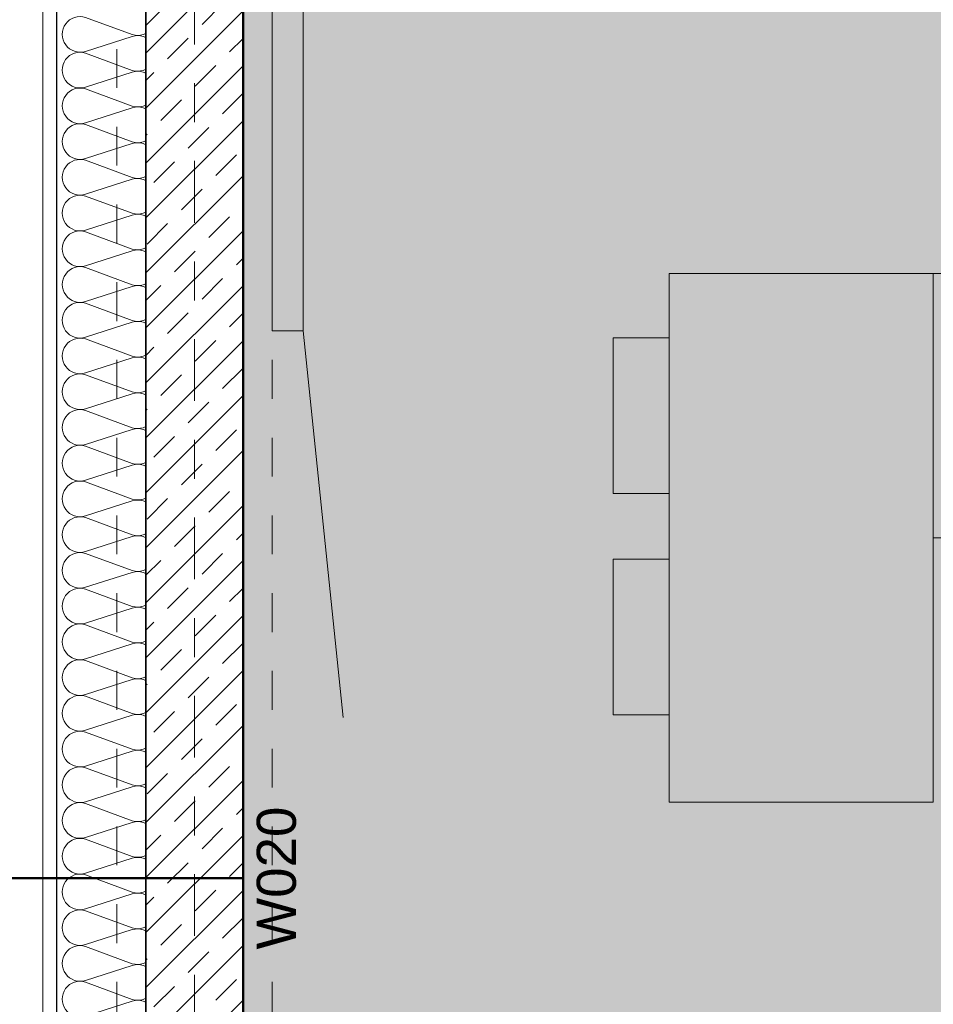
# Model space of a CAD drawing. Header units: metres. Extents: x -180 to 4, y -50 to 6.
# Tile 221 of 256: x -99.87 to -97.52, y -18.55 to -16.02. Entities that reach past the tile are written whole.
import ezdxf

# ---------------------------------------------------------------- set-up
doc = ezdxf.new("R2010")
doc.units = ezdxf.units.M
doc.header["$LTSCALE"] = 0.05
doc.linetypes.add('Linienart-20', pattern=[2.116531, 1.058062, -1.058469])
doc.linetypes.add('Linienart-53', pattern=[5.291531, 3.175, -1.058062, 0.352704, -0.705764])
for name, color, linetype, lineweight, true_color in [('30 -33 Aussenwände- 7 Fassade_ Elemente', 7, 'Continuous', 9, 0x00aacc), ('30 -34 Innenwände- 1 tragend', 7, 'Continuous', 13, 0xdd0806), ('30 -35 Decken- 1 Konstruktion-Träger- Stahlbeton', 7, 'Continuous', 13, 0x33aa00), ('30 -36 Dächer- 3 Dachbeläge', 7, 'Continuous', 15, 0x9999ff), ('60- 61 allgemeine Ausstattung- 1 Möbel', 7, 'Continuous', 9, 0x00cccc), ('70 -72 Beschriftung- 1 Beschriftung allgemein', 7, 'Continuous', 9, 0xff6633), ('70 -75 Raumstempel- 1 Raumstempel', 1, 'Continuous', 50, 0xff0000)]:
    doc.layers.add(name, color=color, linetype=linetype, lineweight=lineweight, true_color=true_color)
for name, color, linetype, lineweight in [('70 -71 Achsen- 1 Gebäudeachsen', 7, 'Linienart-53', 18), ('70 -75 Raumstempel- 3 Wandstempel', 7, 'Continuous', 50), ('Keine', 7, 'Continuous', 9)]:
    doc.layers.add(name, color=color, linetype=linetype, lineweight=lineweight)
doc.styles.add('Arial', font='arial.ttf')

# ---------------------------------------------------------------- blocks, each defined once
blk = doc.blocks.new('Gruppe-1498')
at = {"layer": '30 -33 Aussenwände- 7 Fassade_ Elemente', "color": 7, "lineweight": 9, "transparency": 33554687, "flags": 128}
blk.add_lwpolyline([(0.0865, -7.6495, -1.372995), (0.0865, -7.562), (0.2065, -7.6064, 1.372583), (0.2065, -7.519), (0.0865, -7.5575, -1.372995), (0.0865, -7.4701), (0.2065, -7.5145, 1.372583), (0.2065, -7.427), (0.0865, -7.4656, -1.372995), (0.0865, -7.3782), (0.2065, -7.4225, 1.372583), (0.2065, -7.3351), (0.0865, -7.3737, -1.372995), (0.0865, -7.2862), (0.2065, -7.3306, 1.372583), (0.2065, -7.2432), (0.0865, -7.2817, -1.372995), (0.0865, -7.1943), (0.2065, -7.2387, 1.372583), (0.2065, -7.1513), (0.0865, -7.1898, -1.372995), (0.0865, -7.1024), (0.2065, -7.1468, 1.372583), (0.2065, -7.0593), (0.0865, -7.0979, -1.372995), (0.0865, -7.0105), (0.2065, -7.0548, 1.372583), (0.2065, -6.9674), (0.0865, -7.006, -1.372995), (0.0865, -6.9185), (0.2065, -6.9629, 1.372583), (0.2065, -6.8755), (0.0865, -6.914, -1.372995), (0.0865, -6.8266), (0.2065, -6.871, 1.372583), (0.2065, -6.7835), (0.0865, -6.8221, -1.372995), (0.0865, -6.7347), (0.2065, -6.779, 1.372583), (0.2065, -6.6916), (0.0865, -6.7302, -1.372995), (0.0865, -6.6428), (0.2065, -6.6871, 1.372583), (0.2065, -6.5997), (0.0865, -6.6383, -1.372995), (0.0865, -6.5508), (0.2065, -6.5952, 1.372583), (0.2065, -6.5078), (0.0865, -6.5463, -1.372995), (0.0865, -6.4589), (0.2065, -6.5033, 1.372583), (0.2065, -6.4158), (0.0865, -6.4544, -1.372995), (0.0865, -6.367), (0.2065, -6.4113, 1.372583), (0.2065, -6.3239), (0.0865, -6.3625, -1.372995), (0.0865, -6.2751), (0.2065, -6.3194, 1.372583), (0.2065, -6.232), (0.0865, -6.2706, -1.372995), (0.0865, -6.1831), (0.2065, -6.2275, 1.372583), (0.2065, -6.1401), (0.0865, -6.1786, -1.372995), (0.0865, -6.0912), (0.2065, -6.1356, 1.372583), (0.2065, -6.0481), (0.0865, -6.0867, -1.372995), (0.0865, -5.9993), (0.2065, -6.0436, 1.372583), (0.2065, -5.9562), (0.0865, -5.9948, -1.372995), (0.0865, -5.9073), (0.2065, -5.9517, 1.372583), (0.2065, -5.8643), (0.0865, -5.9028, -1.372995), (0.0865, -5.8154), (0.2065, -5.8598, 1.372583), (0.2065, -5.7724), (0.0865, -5.8109, -1.372995), (0.0865, -5.7235), (0.2065, -5.7679, 1.372583), (0.2065, -5.6804), (0.0865, -5.719, -1.372995), (0.0865, -5.6316), (0.2065, -5.6759, 1.372583), (0.2065, -5.5885), (0.0865, -5.6271, -1.372995), (0.0865, -5.5396), (0.2065, -5.584, 1.372583), (0.2065, -5.4966), (0.0865, -5.5351, -1.372995), (0.0865, -5.4477), (0.2065, -5.4921, 1.372583), (0.2065, -5.4047), (0.0865, -5.4432, -1.372995), (0.0865, -5.3558), (0.2065, -5.4002, 1.372583), (0.2065, -5.3127), (0.0865, -5.3513, -1.372995), (0.0865, -5.2639), (0.2065, -5.3082, 1.372583), (0.2065, -5.2208), (0.0865, -5.2594, -1.372995), (0.0865, -5.1719), (0.2065, -5.2163, 1.372583), (0.2065, -5.1289), (0.0865, -5.1674, -1.372995), (0.0865, -5.08), (0.2065, -5.1244, 1.372583), (0.2065, -5.0369), (0.0865, -5.0755, -1.372995), (0.0865, -4.9881)], format="xyb", dxfattribs=at)
blk = doc.blocks.new('Gruppe-1499')
at = {"layer": '30 -33 Aussenwände- 7 Fassade_ Elemente', "color": 7, "transparency": 33554687}
blk.add_blockref('Gruppe-1498', (0, 0), dxfattribs=at)
blk = doc.blocks.new('Dämmung-70')
at = {"layer": '30 -33 Aussenwände- 7 Fassade_ Elemente', "color": 7, "transparency": 33554687}
blk.add_blockref('Gruppe-1499', (0, 0), dxfattribs=at)
at = {"layer": '30 -33 Aussenwände- 7 Fassade_ Elemente', "color": 0, "flags": 1}
for tag in ['prm0_value', 'prm1_value', 'prm2_value', 'prm3_value', 'prm4_value', 'prm5_value', 'prm6_value', 'IFC_UUID', 'instanceID', 'prm0_name', 'prm0_type', 'prm1_name', 'prm1_type', 'prm2_name', 'prm2_type', 'prm3_name', 'prm3_type', 'prm4_name', 'prm4_type', 'prm5_name', 'prm5_type', 'prm6_name', 'prm6_type']:
    blk.add_attdef(tag, (-99.7718, -19.722), '', height=0.00018, dxfattribs=at)
blk = doc.blocks.new('Gruppe-1512')
at = {"color": 255}
blk.add_wipeout([(-100.018, -19.947), (-100.018, -11.697), (-99.221, -11.697), (-99.221, -19.947)], dxfattribs=at).dxf.layer = '30 -33 Aussenwände- 7 Fassade_ Elemente'
blk.add_wipeout([(-99.776, -19.722), (-99.428, -19.722), (-99.428, -11.922), (-99.776, -11.922), (-99.776, -11.767), (-100.018, -11.767), (-100.018, -19.877), (-99.776, -19.877)], dxfattribs=at).dxf.layer = '30 -33 Aussenwände- 7 Fassade_ Elemente'
at = {"layer": '30 -33 Aussenwände- 7 Fassade_ Elemente', "flags": 128}
blk.add_lwpolyline([(-99.776, -19.722), (-99.428, -19.722), (-99.428, -11.922), (-99.776, -11.922), (-99.776, -11.767), (-100.018, -11.767), (-100.018, -19.877), (-99.776, -19.877)], close=True, dxfattribs=at)
at = {"color": 255, "lineweight": 25}
blk.add_wipeout([(-99.776, -19.947), (-99.776, -11.697), (-99.661, -11.697), (-99.661, -11.922), (-99.503, -11.922), (-99.503, -19.722), (-99.661, -19.722), (-99.661, -19.947)], dxfattribs=at).dxf.layer = '30 -33 Aussenwände- 7 Fassade_ Elemente'
at = {"layer": '30 -33 Aussenwände- 7 Fassade_ Elemente', "lineweight": 25}
blk.add_line((-99.776, -19.947), (-99.776, -11.697), dxfattribs=at)
at = {"layer": '30 -33 Aussenwände- 7 Fassade_ Elemente', "lineweight": 25, "flags": 128}
blk.add_lwpolyline([(-99.661, -11.697), (-99.661, -11.922), (-99.503, -11.922), (-99.503, -19.722), (-99.661, -19.722), (-99.661, -19.947)], dxfattribs=at)
at = {"layer": '30 -33 Aussenwände- 7 Fassade_ Elemente', "color": 7, "rotation": 180}
blk.add_blockref('Dämmung-70', (-99.4945, -23.622), dxfattribs=at)
at = {"color": 255, "lineweight": 25}
blk.add_wipeout([(-99.968, -19.697), (-99.968, -11.947), (-99.776, -11.947), (-99.776, -19.697)], dxfattribs=at).dxf.layer = '30 -33 Aussenwände- 7 Fassade_ Elemente'
at = {"layer": '30 -33 Aussenwände- 7 Fassade_ Elemente', "lineweight": 25, "flags": 128}
blk.add_lwpolyline([(-99.968, -19.697), (-99.968, -11.947), (-99.776, -11.947), (-99.776, -19.697)], close=True, dxfattribs=at)
blk = doc.blocks.new('Gruppe-4258')
at = {"layer": '30 -35 Decken- 1 Konstruktion-Träger- Stahlbeton', "color": 7, "linetype": 'Linienart-20', "lineweight": 13, "transparency": 33554687}
for p, q in [((-99.621, -11.897), (-99.621, -30.997)), ((-99.221, -11.897), (-99.221, -30.997))]:
    blk.add_line(p, q, dxfattribs=at)
at = {"layer": '30 -35 Decken- 1 Konstruktion-Träger- Stahlbeton', "color": 0, "flags": 1}
for tag in ['IFC_UUID', 'instanceID']:
    blk.add_attdef(tag, (-99.621, -30.997), '', height=0.00018, dxfattribs=at)
blk = doc.blocks.new('Gruppe-6608')
at = {"layer": '70 -75 Raumstempel- 3 Wandstempel'}
blk.add_line((-99.296, -18.2298), (-100.018, -18.2298), dxfattribs=at)
at = {"layer": '70 -75 Raumstempel- 3 Wandstempel', "insert": (-99.2606, -18.2298), "char_height": 0.10069, "attachment_point": 2, "rotation": 90, "line_spacing_factor": 0.96878, "style": 'Arial'}
blk.add_mtext('W020', dxfattribs=at)
blk = doc.blocks.new('_03-OG3_Tragwerk (2D)')
at = {"layer": '30 -33 Aussenwände- 7 Fassade_ Elemente', "color": 7}
blk.add_blockref('Gruppe-1512', (0, 0), dxfattribs=at)
at = {"color": 255, "lineweight": 5, "transparency": 33554687}
blk.add_wipeout([(-99.546, -11.897), (-99.296, -11.897), (-99.296, -19.747), (-99.546, -19.747)], dxfattribs=at).dxf.layer = '30 -34 Innenwände- 1 tragend'
at = {"layer": '30 -34 Innenwände- 1 tragend', "linetype": 'Continuous', "lineweight": 9, "transparency": 33554687}
h = blk.add_hatch(dxfattribs=at)
h.set_pattern_fill('Stahlbeton1 1mm SRF', style=0, pattern_type=2)
h.set_pattern_definition([(45, (0, 0), (0.07071068, -0.07071068), []), (45, (0.03536, -0.03536), (0.07071068, -0.07071068), [0.075, -0.05])])
h.paths.add_polyline_path([(-99.546, -11.897), (-99.296, -11.897), (-99.296, -19.747), (-99.546, -19.747)])
at = {"color": 255, "lineweight": 5, "transparency": 33554687}
blk.add_wipeout([(-99.296, -11.897), (-99.546, -11.897), (-99.546, -19.747), (-99.296, -19.747)], dxfattribs=at).dxf.layer = '30 -34 Innenwände- 1 tragend'
at = {"layer": '30 -34 Innenwände- 1 tragend', "linetype": 'Continuous', "lineweight": 9, "transparency": 33554687}
h = blk.add_hatch(dxfattribs=at)
h.set_pattern_fill('Stahlbeton1  SRF', style=0, pattern_type=2)
h.set_pattern_definition([(45, (0, 0), (0.07071068, -0.07071068), []), (45, (0.03536, -0.03536), (0.07071068, -0.07071068), [0.075, -0.05])])
h.paths.add_polyline_path([(-99.296, -11.897), (-99.546, -11.897), (-99.546, -19.747), (-99.296, -19.747)])
at = {"layer": '30 -34 Innenwände- 1 tragend', "color": 7, "linetype": 'Continuous', "lineweight": 35, "transparency": 33554687}
for p, q in [((-99.546, -11.897), (-99.546, -19.747)), ((-99.296, -11.897), (-99.296, -19.747))]:
    blk.add_line(p, q, dxfattribs=at)
at = {"layer": '30 -34 Innenwände- 1 tragend', "transparency": 33554687}
for p, q in [((-99.546, -11.897), (-99.546, -19.747)), ((-99.296, -11.897), (-99.296, -19.747))]:
    blk.add_line(p, q, dxfattribs=at)
at = {"layer": '30 -35 Decken- 1 Konstruktion-Träger- Stahlbeton'}
blk.add_blockref('Gruppe-4258', (0, 0), dxfattribs=at)
at = {"layer": '70 -75 Raumstempel- 3 Wandstempel', "color": 7}
blk.add_blockref('Gruppe-6608', (0, 0), dxfattribs=at)
blk = doc.blocks.new('Gruppe-6789')
at = {"layer": '60- 61 allgemeine Ausstattung- 1 Möbel'}
for p, q in [((-99.141, -14.822), (-99.0385, -13.8273)), ((-99.141, -16.822), (-99.0385, -17.8168))]:
    blk.add_line(p, q, dxfattribs=at)
at = {"layer": '60- 61 allgemeine Ausstattung- 1 Möbel', "flags": 128}
blk.add_lwpolyline([(-99.221, -14.822), (-99.141, -14.822), (-99.141, -16.822), (-99.221, -16.822)], close=True, dxfattribs=at)
blk = doc.blocks.new('Gruppe-8878')
at = {"color": 255, "linetype": 'Continuous', "lineweight": 9, "transparency": 33554687}
blk.add_wipeout([(-99.13099996, -31.79404198), (-99.13099996, -39.73704198), (-129.83124836, -39.73704198), (-129.83124836, -39.25704198), (-100.31099996, -39.25704198), (-100.31099996, -12.71704198), (-129.83124836, -12.71704198), (-129.83124836, -12.23704198), (-100.01799996, -12.23704198), (-100.01799996, -31.12704198), (-99.83999996, -31.12704198), (-99.83999996, -31.61604198), (-99.35099996, -31.61604198), (-99.35099996, -31.79404198)], dxfattribs=at).dxf.layer = '30 -36 Dächer- 3 Dachbeläge'
blk = doc.blocks.new('_OG3_2D (2D)')
at = {"layer": '70 -75 Raumstempel- 1 Raumstempel', "linetype": 'Continuous', "lineweight": 0, "true_color": 0xff0000}
blk.add_hatch(color=1, dxfattribs=at).paths.add_polyline_path([(-91.39599996, -19.57204198), (-91.39599996, -19.98204198), (-94.55099996, -19.98204198), (-94.55099996, -19.57204198), (-99.29599996, -19.57204198), (-99.29599996, -11.89704198), (-91.22099996, -11.89704198), (-91.22099996, -19.57204198)])
at = {"layer": '30 -33 Aussenwände- 7 Fassade_ Elemente', "flags": 128}
blk.add_lwpolyline([(-0.03099996, -0.05704198), (-0.03099996, -20.33704198), (-24.78099996, -20.33704198), (-24.78099996, -31.58704198), (-50.31099996, -31.58704198), (-50.31099996, -20.33704198), (-74.28099996, -20.33704198), (-74.28099996, -31.58704198), (-99.81099996, -31.58704198), (-99.81099996, -11.30704198), (-83.31099996, -11.30704198), (-83.31099996, -0.05704198), (-49.53099996, -0.05704198), (-49.53099996, -11.30704198), (-33.81099996, -11.30704198), (-33.81099996, -0.05704198)], close=True, dxfattribs=at)
at = {"layer": '60- 61 allgemeine Ausstattung- 1 Möbel', "flags": 128}
for points in [[(-98.20002428, -18.03483428), (-98.20002428, -16.67483428), (-97.52002428, -16.67483429), (-97.52002428, -18.03483429)], [(-97.52002428, -16.67483429), (-96.22002428, -16.67483429), (-96.22002428, -17.35483429), (-97.52002428, -17.35483429)], [(-98.3440638, -16.8400881), (-98.20002428, -16.8400881), (-98.20002428, -17.2400881), (-98.3440638, -17.2400881)], [(-98.3440638, -17.40958047), (-98.20002428, -17.40958047), (-98.20002429, -17.80958047), (-98.3440638, -17.80958047)]]:
    blk.add_lwpolyline(points, close=True, dxfattribs=at)
at = {"layer": '70 -75 Raumstempel- 1 Raumstempel', "flags": 128}
blk.add_lwpolyline([(-91.39599996, -19.57204198), (-91.39599996, -19.98204198), (-94.55099996, -19.98204198), (-94.55099996, -19.57204198), (-99.29599996, -19.57204198), (-99.29599996, -11.89704198), (-91.22099996, -11.89704198), (-91.22099996, -19.57204198)], close=True, dxfattribs=at)
at = {"layer": '60- 61 allgemeine Ausstattung- 1 Möbel'}
blk.add_blockref('Gruppe-6789', (0, 0), dxfattribs=at)
at = {"layer": '70 -72 Beschriftung- 1 Beschriftung allgemein', "color": 7}
blk.add_blockref('Gruppe-8878', (0, 0), dxfattribs=at)
blk = doc.blocks.new('_Achsen (3D)')
at = {"layer": '70 -71 Achsen- 1 Gebäudeachsen', "transparency": 33554687}
blk.add_line((-99.421, 3.8), (-99.421, -46.172), dxfattribs=at)

msp = doc.modelspace()

# ---------------------------------------------------------------- block references
at = {"layer": 'Keine', "color": 1}
msp.add_blockref('_03-OG3_Tragwerk (2D)', (0, 0), dxfattribs=at)

# ---------------------------------------------------------------- next in the draw order: block references
msp.add_blockref('_OG3_2D (2D)', (0, 0), dxfattribs=at)

# ---------------------------------------------------------------- next in the draw order: block references
msp.add_blockref('_Achsen (3D)', (0, 0), dxfattribs=at)

doc.saveas('drawing.dxf')
